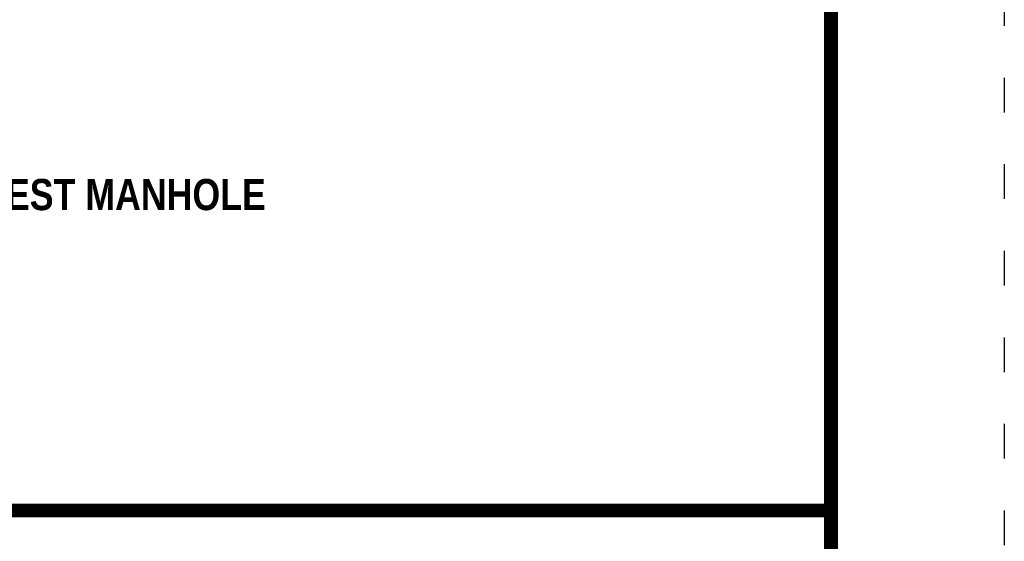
# Model space of a CAD drawing. Extents: x 2.5 to 15.1, y -11 to 11.4.
# Tile 181 of 182: x 12.3 to 15.1, y -8.6 to -7.1. Entities that reach past the tile are written whole.
import ezdxf

# ---------------------------------------------------------------- set-up
doc = ezdxf.new("R2010")
doc.units = 0
doc.header["$MEASUREMENT"] = 0
doc.linetypes.add('DOT2', pattern=[0.125, 0, -0.125])
doc.layers.get('DEFPOINTS').update_dxf_attribs({"linetype": 'CONTINUOUS'})
doc.layers.add('BORDER', color=7, linetype='CONTINUOUS')
doc.layers.add('DIMENSIONS', color=7, linetype='CONTINUOUS')
doc.styles.add('TECHNICAL', font='techb___.ttf')

msp = doc.modelspace()

# ---------------------------------------------------------------- linework, layer by layer
at = {"layer": 'BORDER', "color": 7, "const_width": 0.04}
msp.add_lwpolyline([(7.1062, -10.4776), (7.1062, -0.4776), (14.6062, -0.4776), (14.6062, -10.4776)], close=True, dxfattribs=at)
msp.add_lwpolyline([(7.1062, -8.4776), (14.6062, -8.4776)], dxfattribs=at)
at = {"layer": 'DEFPOINTS', "color": 7, "linetype": 'DOT2', "ltscale": 1.2}
msp.add_lwpolyline([(6.6062, -10.9776), (6.6062, 0.0224), (15.1062, 0.0224), (15.1062, -10.9776)], close=True, dxfattribs=at)

# ---------------------------------------------------------------- texts
at = {"layer": 'DIMENSIONS', "color": 7, "insert": (8.0757, -7.2199), "char_height": 0.09, "attachment_point": 1, "style": 'TECHNICAL'}
msp.add_mtext_dynamic_manual_height_columns('NOTE: ALL PIPE MUST BE. SDR 35 WITH GASKET FITTINGS CONNECTIONS\\P\\PNOTE: FOR COMMERCIAL TAP 6" OR LARGER. TAP SHOULD BE MADE INTO NEAREST MANHOLE ', width=625.857485, gutter_width=40, heights=[0], dxfattribs=at)

doc.saveas('drawing.dxf')
